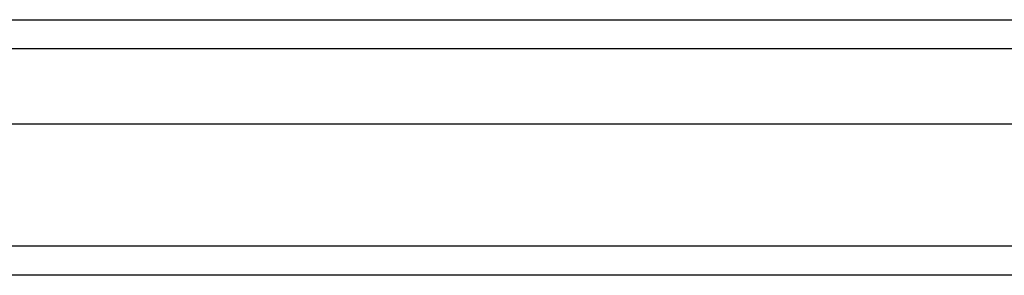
# Model space of a CAD drawing. Header units: inches. Extents: x 21 to 549, y 60 to 259.
# Tile 6 of 129: x 210.384 to 213.715, y 145.199 to 146.065. Entities that reach past the tile are written whole.
import ezdxf

# ---------------------------------------------------------------- set-up
doc = ezdxf.new("R2010")
doc.units = ezdxf.units.IN
doc.header["$MEASUREMENT"] = 0
doc.layers.add('Visible Edges(ANSI)', color=7, linetype='Continuous', lineweight=25)
doc.layers.add('Visible Tangent Edges(ANSI)', color=7, linetype='Continuous', lineweight=25)

msp = doc.modelspace()

# ---------------------------------------------------------------- linework, layer by layer
at = {"layer": 'Visible Edges(ANSI)'}
for p, q in [((190.5883, 146.0653), (242.794, 146.0653)), ((242.9825, 145.711), (190.3998, 145.711)), ((243.5921, 145.1992), (190.5573, 145.1992))]:
    msp.add_line(p, q, dxfattribs=at)
at = {"layer": 'Visible Tangent Edges(ANSI)'}
for p, q in [((242.924, 145.9663), (190.4583, 145.9663)), ((243.5921, 145.2982), (189.7901, 145.2982))]:
    msp.add_line(p, q, dxfattribs=at)

doc.saveas('drawing.dxf')
